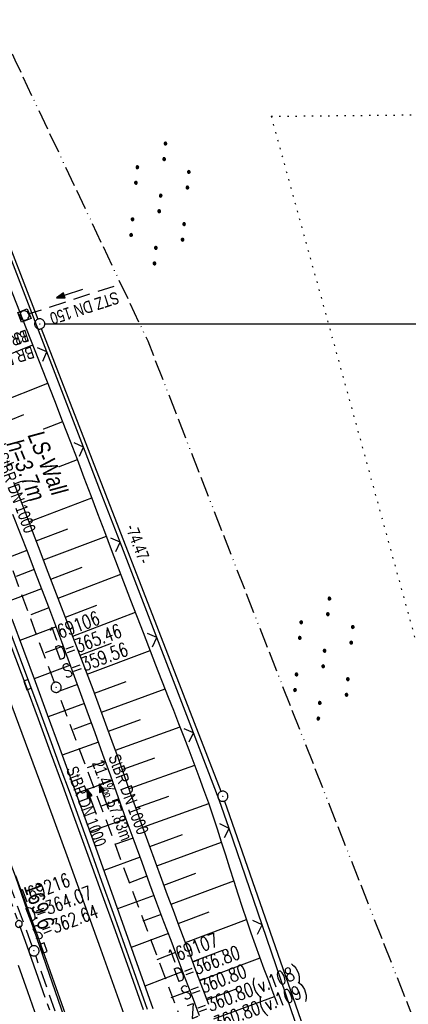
# Model space of a CAD drawing. Extents: x 509202 to 509841, y 456298 to 457260.
# Tile 24 of 56: x 509626 to 509683, y 456549 to 456694. Entities that reach past the tile are written whole.
import ezdxf

# ---------------------------------------------------------------- set-up
doc = ezdxf.new("R2010")
doc.units = 0
doc.header["$LTSCALE"] = 10
doc.header["$MEASUREMENT"] = 0
for name, pattern in [('ACAD_ISO13W100', [36, 12, -3, 12, -3, 0, -3, 0, -3]), ('ACHSE', [5.5, 4, -0.5, 0.5, -0.5]), ('LT00', [0]), ('PUNKTX2_STR', [0.6, 0.1, -0.5]), ('STRICHLINIE2', [0.375, 0.25, -0.125])]:
    doc.linetypes.add(name, pattern=pattern)
doc.layers.get('0').update_dxf_attribs({"linetype": 'LT00'})
for name, color, linetype in [('--EK_FBR', 1, 'LT00'), ('--EK_Halt-Pfeil', 4, 'LT00'), ('--EK_Haltung', 7, 'STRICHLINIE2'), ('--EK_Haltung-Text', 140, 'LT00'), ('--EK_Schacht-Text', 5, 'LT00'), ('--EL_DFK_AB_L', 21, 'LT00'), ('--EL_DFK_AB_P', 7, 'LT00'), ('--EL_Halt-Pfeil', 4, 'LT00'), ('--EL_Haltung', 182, 'STRICHLINIE2'), ('--EL_Haltung-Text', 182, 'LT00'), ('-AX-093', 35, 'ACHSE'), ('-ST-93-1', 250, 'LT00'), ('ABSTAND', 8, 'LT00'), ('DFK_AB_L', 21, 'LT00'), ('DFK_AB_P', 7, 'LT00'), ('DFK_KATASTER', 250, 'LT00'), ('DFK_NUTZUNG', 250, 'LT00'), ('DFK_NUTZUNGSGRENZE', 70, 'PUNKTX2_STR'), ('GASLTG', 250, 'ACAD_ISO13W100'), ('LS-WAND_TEXT', 11, 'Continuous'), ('V114_AFBR_BAB', 250, 'LT00'), ('V114_BOESCH', 250, 'LT00'), ('V114_BOSCHUNG', 250, 'LT00'), ('V114_H_BORD', 8, 'LT00'), ('V114_KA_MULD', 182, 'LT00'), ('V114_KA_PRUF', 182, 'LT00'), ('V114_LD_MARK', 250, 'LT00'), ('V114_RINNE', 182, 'LT00'), ('V114_SINKK', 182, 'LT00'), ('V114_ZAUN', 40, 'LT00')]:
    doc.layers.add(name, color=color, linetype=linetype)
doc.styles.add('Beschrift', font='ARIAL.TTF')
doc.styles.add('Haltungsbeschriftung', font='ARIAL.TTF', dxfattribs={"width": 0.75})
doc.styles.add('schachtbeschriftung', font='romans.shx', dxfattribs={"width": 0.75, "height": 2})
doc.styles.get("Standard").update_dxf_attribs({"font": 'ARIAL.TTF'})

# ---------------------------------------------------------------- blocks, each defined once
blk = doc.blocks.new('SYMB0003')
at = {"color": 0, "linetype": 'ByBlock'}
for p, q in [((-0.015712, 0), (0.010166, 0.012015)), ((0, -0.021257), (-0.015712, 0)), ((0.010166, 0.012015), (0, -0.021257))]:
    blk.add_line(p, q, dxfattribs=at)
for points in [[(-0.031395, 0.499013), (-0.093691, 0.491144), (-0.154509, 0.475528), (-0.21289, 0.452414), (-0.267913, 0.422164), (-0.318712, 0.385257), (-0.364484, 0.342274), (-0.404509, 0.293893), (-0.438154, 0.240877), (-0.464888, 0.184062), (-0.484292, 0.124345), (-0.496058, 0.062667), (-0.5, 0)], [(-0.5, 0), (-0.496058, -0.062667), (-0.484292, -0.124345), (-0.464888, -0.184062), (-0.438154, -0.240877), (-0.404509, -0.293893), (-0.364485, -0.342274), (-0.318712, -0.385257), (-0.267914, -0.422164), (-0.21289, -0.452414), (-0.154509, -0.475529), (-0.093691, -0.491144), (-0.031395, -0.499014), (0.031395, -0.499014)], [(0.5, 0), (0.496057, 0.062667), (0.484292, 0.124345), (0.464888, 0.184062), (0.438153, 0.240877), (0.404509, 0.293893), (0.364484, 0.342274), (0.318712, 0.385257), (0.267913, 0.422164), (0.21289, 0.452414), (0.154509, 0.475528), (0.093691, 0.491144), (0.031395, 0.499013), (-0.031395, 0.499013)], [(0.031395, -0.499014), (0.093691, -0.491144), (0.154509, -0.475529), (0.21289, -0.452414), (0.267914, -0.422164), (0.318712, -0.385257), (0.364485, -0.342274), (0.404509, -0.293893), (0.438154, -0.240877), (0.464889, -0.184062), (0.484292, -0.124345), (0.496058, -0.062667), (0.5, 0)]]:
    blk.add_lwpolyline(points, dxfattribs=at)
blk = doc.blocks.new('SYMB7110')
at = {"color": 0, "linetype": 'ByBlock'}
for p, q in [((-0.515, 0.392919), (-0.515, 0.367081)), ((-0.51, 0.362895), (-0.51, 0.397105)), ((-0.505, 0.399164), (-0.505, 0.360836)), ((-0.5, 0.360204), (-0.5, 0.399796)), ((-0.495, 0.399164), (-0.495, 0.360836)), ((-0.49, 0.362895), (-0.49, 0.397105)), ((-0.485, 0.392919), (-0.485, 0.367081)), ((-0.48, 0.379874), (-0.48, 0.380145)), ((-0.285, 0.392919), (-0.285, 0.367081)), ((-0.28, 0.362895), (-0.28, 0.397105)), ((-0.275, 0.399164), (-0.275, 0.360836)), ((-0.27, 0.360204), (-0.27, 0.399796)), ((-0.265, 0.399164), (-0.265, 0.360836)), ((-0.26, 0.362895), (-0.26, 0.397105)), ((-0.255, 0.392919), (-0.255, 0.367081)), ((-0.25, 0.379874), (-0.25, 0.380146)), ((0.255, 0.392919), (0.255, 0.367081)), ((0.26, 0.362895), (0.26, 0.397105)), ((0.265, 0.399164), (0.265, 0.360836)), ((0.27, 0.360204), (0.27, 0.399796)), ((0.275, 0.399164), (0.275, 0.360836)), ((0.28, 0.362895), (0.28, 0.397105)), ((0.285, 0.392919), (0.285, 0.367081)), ((0.29, 0.379874), (0.29, 0.380145)), ((0.485, 0.392919), (0.485, 0.367081)), ((0.49, 0.362895), (0.49, 0.397105)), ((0.495, 0.399164), (0.495, 0.360836)), ((0.5, 0.360204), (0.5, 0.399796)), ((0.505, 0.399164), (0.505, 0.360836)), ((0.51, 0.362895), (0.51, 0.397105)), ((0.515, 0.392919), (0.515, 0.367081)), ((0.52, 0.379874), (0.52, 0.380146)), ((-0.9, 0.012919), (-0.9, -0.012919)), ((-0.895, -0.017106), (-0.895, 0.017105)), ((-0.89, 0.019164), (-0.89, -0.019164)), ((-0.885, -0.019797), (-0.885, 0.019796)), ((-0.88, 0.019164), (-0.88, -0.019164)), ((-0.875, -0.017106), (-0.875, 0.017105)), ((-0.87, 0.012919), (-0.87, -0.012919)), ((-0.865, -0.000126), (-0.865, 0.000145)), ((-0.67, 0.012919), (-0.67, -0.012919)), ((-0.665, -0.017106), (-0.665, 0.017105)), ((-0.66, 0.019164), (-0.66, -0.019164)), ((-0.655, -0.019797), (-0.655, 0.019796)), ((-0.65, 0.019164), (-0.65, -0.019164)), ((-0.645, -0.017106), (-0.645, 0.017105)), ((-0.64, 0.012919), (-0.64, -0.012919)), ((-0.635, -0.000126), (-0.635, 0.000145)), ((-0.13, 0.012919), (-0.13, -0.012919)), ((-0.125, -0.017105), (-0.125, 0.017105)), ((-0.12, 0.019164), (-0.12, -0.019164)), ((-0.115, -0.019796), (-0.115, 0.019796)), ((-0.11, 0.019164), (-0.11, -0.019164)), ((-0.105, -0.017105), (-0.105, 0.017105)), ((-0.1, 0.012919), (-0.1, -0.012919)), ((-0.095, -0.000126), (-0.095, 0.000146)), ((0.1, 0.012919), (0.1, -0.012919)), ((0.105, -0.017105), (0.105, 0.017105)), ((0.11, 0.019164), (0.11, -0.019164)), ((0.115, -0.019796), (0.115, 0.019796)), ((0.12, 0.019164), (0.12, -0.019164)), ((0.125, -0.017105), (0.125, 0.017105)), ((0.13, 0.012919), (0.13, -0.012919)), ((0.135, -0.000126), (0.135, 0.000146)), ((0.64, 0.012919), (0.64, -0.012919)), ((0.645, -0.017105), (0.645, 0.017105)), ((0.65, 0.019164), (0.65, -0.019164)), ((0.655, -0.019796), (0.655, 0.019796)), ((0.66, 0.019164), (0.66, -0.019164)), ((0.665, -0.017105), (0.665, 0.017105)), ((0.67, 0.012919), (0.67, -0.012919)), ((0.675, -0.000126), (0.675, 0.000146)), ((0.87, 0.012919), (0.87, -0.012919)), ((0.875, -0.017105), (0.875, 0.017105)), ((0.88, 0.019164), (0.88, -0.019164)), ((0.885, -0.019796), (0.885, 0.019796)), ((0.89, 0.019164), (0.89, -0.019164)), ((0.895, -0.017105), (0.895, 0.017105)), ((0.9, 0.012919), (0.9, -0.012919)), ((0.905, -0.000126), (0.905, 0.000146)), ((-0.515, -0.367081), (-0.515, -0.392919)), ((-0.51, -0.397105), (-0.51, -0.362895)), ((-0.505, -0.360836), (-0.505, -0.399164)), ((-0.5, -0.399796), (-0.5, -0.360204)), ((-0.495, -0.360836), (-0.495, -0.399164)), ((-0.49, -0.397106), (-0.49, -0.362895)), ((-0.485, -0.367081), (-0.485, -0.392919)), ((-0.48, -0.380126), (-0.48, -0.379855)), ((-0.285, -0.367081), (-0.285, -0.392919)), ((-0.28, -0.397105), (-0.28, -0.362895)), ((-0.275, -0.360836), (-0.275, -0.399164)), ((-0.27, -0.399796), (-0.27, -0.360204)), ((-0.265, -0.360836), (-0.265, -0.399164)), ((-0.26, -0.397105), (-0.26, -0.362895)), ((-0.255, -0.367081), (-0.255, -0.392919)), ((-0.25, -0.380126), (-0.25, -0.379855)), ((0.255, -0.367081), (0.255, -0.392919)), ((0.26, -0.397105), (0.26, -0.362895)), ((0.265, -0.360836), (0.265, -0.399164)), ((0.27, -0.399796), (0.27, -0.360204)), ((0.275, -0.360836), (0.275, -0.399164)), ((0.28, -0.397105), (0.28, -0.362895)), ((0.285, -0.367081), (0.285, -0.392919)), ((0.29, -0.380126), (0.29, -0.379855)), ((0.485, -0.367081), (0.485, -0.392919)), ((0.49, -0.397105), (0.49, -0.362895)), ((0.495, -0.360836), (0.495, -0.399164)), ((0.5, -0.399796), (0.5, -0.360204)), ((0.505, -0.360836), (0.505, -0.399164)), ((0.51, -0.397105), (0.51, -0.362895)), ((0.515, -0.367081), (0.515, -0.392919)), ((0.52, -0.380126), (0.52, -0.379855))]:
    blk.add_line(p, q, dxfattribs=at)
for points in [[(-0.48, 0.38), (-0.481981, 0.388678), (-0.48753, 0.395637), (-0.49555, 0.399499), (-0.50445, 0.399499), (-0.51247, 0.395637), (-0.518019, 0.388678), (-0.52, 0.38), (-0.518019, 0.371322), (-0.51247, 0.364363), (-0.50445, 0.360501), (-0.49555, 0.360501), (-0.48753, 0.364363), (-0.481981, 0.371322), (-0.48, 0.38)], [(-0.25, 0.38), (-0.251981, 0.388678), (-0.25753, 0.395637), (-0.26555, 0.399499), (-0.27445, 0.399499), (-0.28247, 0.395637), (-0.288019, 0.388678), (-0.29, 0.38), (-0.288019, 0.371322), (-0.28247, 0.364363), (-0.27445, 0.360501), (-0.26555, 0.360501), (-0.25753, 0.364363), (-0.251981, 0.371322), (-0.25, 0.38)], [(0.29, 0.38), (0.288019, 0.388678), (0.28247, 0.395637), (0.27445, 0.399499), (0.26555, 0.399499), (0.25753, 0.395637), (0.251981, 0.388678), (0.25, 0.38), (0.251981, 0.371322), (0.25753, 0.364363), (0.26555, 0.360501), (0.27445, 0.360501), (0.28247, 0.364363), (0.288019, 0.371322), (0.29, 0.38)], [(0.52, 0.38), (0.518019, 0.388678), (0.51247, 0.395637), (0.50445, 0.399499), (0.495549, 0.399499), (0.48753, 0.395637), (0.481981, 0.388678), (0.48, 0.38), (0.481981, 0.371322), (0.48753, 0.364363), (0.495549, 0.360501), (0.50445, 0.360501), (0.51247, 0.364363), (0.518019, 0.371322), (0.52, 0.38)], [(-0.865, 0), (-0.866981, 0.008678), (-0.87253, 0.015637), (-0.88055, 0.019498), (-0.88945, 0.019498), (-0.89747, 0.015637), (-0.903019, 0.008678), (-0.905, 0)], [(-0.905, 0), (-0.903019, -0.008678), (-0.89747, -0.015637), (-0.88945, -0.019499), (-0.88055, -0.019499), (-0.87253, -0.015637), (-0.866981, -0.008678), (-0.865, 0)], [(-0.635, 0), (-0.636981, 0.008678), (-0.64253, 0.015637), (-0.65055, 0.019498), (-0.65945, 0.019498), (-0.66747, 0.015637), (-0.673019, 0.008678), (-0.675, 0)], [(-0.675, 0), (-0.673019, -0.008678), (-0.66747, -0.015637), (-0.65945, -0.019499), (-0.65055, -0.019499), (-0.64253, -0.015637), (-0.636981, -0.008678), (-0.635, 0)], [(-0.095, 0), (-0.096981, 0.008678), (-0.10253, 0.015637), (-0.11055, 0.019499), (-0.11945, 0.019499), (-0.12747, 0.015637), (-0.133019, 0.008678), (-0.135, 0)], [(-0.135, 0), (-0.133019, -0.008678), (-0.12747, -0.015637), (-0.11945, -0.019499), (-0.11055, -0.019499), (-0.10253, -0.015637), (-0.096981, -0.008678), (-0.095, 0)], [(0.135, 0), (0.133019, 0.008678), (0.12747, 0.015637), (0.11945, 0.019499), (0.11055, 0.019499), (0.10253, 0.015637), (0.096981, 0.008678), (0.095, 0)], [(0.095, 0), (0.096981, -0.008678), (0.10253, -0.015637), (0.11055, -0.019499), (0.11945, -0.019499), (0.12747, -0.015637), (0.133019, -0.008678), (0.135, 0)], [(0.675, 0), (0.673019, 0.008678), (0.66747, 0.015637), (0.65945, 0.019499), (0.65055, 0.019499), (0.64253, 0.015637), (0.636981, 0.008678), (0.635, 0)], [(0.635, 0), (0.636981, -0.008678), (0.64253, -0.015637), (0.65055, -0.019499), (0.65945, -0.019499), (0.66747, -0.015637), (0.673019, -0.008678), (0.675, 0)], [(0.905, 0), (0.903019, 0.008678), (0.89747, 0.015637), (0.88945, 0.019499), (0.88055, 0.019499), (0.87253, 0.015637), (0.866981, 0.008678), (0.865, 0)], [(0.865, 0), (0.866981, -0.008678), (0.87253, -0.015637), (0.88055, -0.019499), (0.88945, -0.019499), (0.89747, -0.015637), (0.903019, -0.008678), (0.905, 0)], [(-0.48, -0.38), (-0.481981, -0.371322), (-0.48753, -0.364363), (-0.49555, -0.360501), (-0.50445, -0.360501), (-0.51247, -0.364363), (-0.518019, -0.371322), (-0.52, -0.38), (-0.518019, -0.388678), (-0.51247, -0.395637), (-0.50445, -0.399499), (-0.49555, -0.399499), (-0.48753, -0.395637), (-0.481981, -0.388678), (-0.48, -0.38)], [(-0.25, -0.38), (-0.251981, -0.371322), (-0.25753, -0.364363), (-0.26555, -0.360501), (-0.27445, -0.360501), (-0.28247, -0.364363), (-0.288019, -0.371322), (-0.29, -0.38), (-0.288019, -0.388678), (-0.28247, -0.395637), (-0.27445, -0.399499), (-0.26555, -0.399499), (-0.25753, -0.395637), (-0.251981, -0.388678), (-0.25, -0.38)], [(0.29, -0.38), (0.288019, -0.371322), (0.28247, -0.364363), (0.27445, -0.360501), (0.26555, -0.360501), (0.25753, -0.364363), (0.251981, -0.371322), (0.25, -0.38), (0.251981, -0.388678), (0.25753, -0.395637), (0.26555, -0.399499), (0.27445, -0.399499), (0.28247, -0.395637), (0.288019, -0.388678), (0.29, -0.38)], [(0.52, -0.38), (0.518019, -0.371322), (0.51247, -0.364363), (0.50445, -0.360501), (0.495549, -0.360501), (0.48753, -0.364363), (0.481981, -0.371322), (0.48, -0.38), (0.481981, -0.388678), (0.48753, -0.395637), (0.495549, -0.399499), (0.50445, -0.399499), (0.51247, -0.395637), (0.518019, -0.388678), (0.52, -0.38)]]:
    blk.add_lwpolyline(points, dxfattribs=at)
blk = doc.blocks.new('SYMB0652')
at = {"color": 0, "linetype": 'ByBlock'}
blk.add_lwpolyline([(-0.15, -0.075), (0.15, -0.075), (0.15, 0.075), (-0.15, 0.075), (-0.15, -0.075)], dxfattribs=at)
blk = doc.blocks.new('SYMB1210')
at = {"color": 0, "linetype": 'ByBlock'}
blk.add_line((0.018815, -0.179014), (0.055623, -0.17119), dxfattribs=at)
for points in [[(-0.2, -0.2), (-0.2, 0.2), (0.2, 0.2), (0.2, -0.2), (-0.2, -0.2)], [(0.018815, 0.179014), (-0.018815, 0.179014), (-0.055623, 0.17119), (-0.09, 0.155885), (-0.120444, 0.133766), (-0.145623, 0.105801), (-0.164438, 0.073213), (-0.176067, 0.037424), (-0.18, 0)], [(-0.18, 0), (-0.176067, -0.037424), (-0.164438, -0.073213), (-0.145623, -0.105801), (-0.120444, -0.133766), (-0.09, -0.155885), (-0.055623, -0.17119), (-0.018815, -0.179014), (0.018815, -0.179014)], [(0.18, 0), (0.176067, 0.037424), (0.164438, 0.073213), (0.145623, 0.105801), (0.120444, 0.133766), (0.09, 0.155885), (0.055623, 0.17119), (0.018815, 0.179014)], [(0.055623, -0.17119), (0.09, -0.155885), (0.120444, -0.133766), (0.145623, -0.105801), (0.164438, -0.073213), (0.176067, -0.037424), (0.18, 0)]]:
    blk.add_lwpolyline(points, dxfattribs=at)
blk = doc.blocks.new('SYMB0024')
at = {"color": 0, "linetype": 'ByBlock'}
for p, q in [((-0.5, 0.5), (0, 0)), ((0, 0), (0.5, 0.5))]:
    blk.add_line(p, q, dxfattribs=at)
blk = doc.blocks.new('SYMB0070')
at = {"color": 0, "linetype": 'ByBlock'}
for p, q in [((-0.5, 0), (0.2, 0)), ((0.5, 0), (0.2, 0.1)), ((0.2, 0.1), (0.2, 0)), ((0.468, 0), (0.21, 0.086)), ((0.21, 0.086), (0.21, -0.086)), ((0.21, -0.086), (0.468, 0)), ((0.22, -0.072), (0.437, 0)), ((0.23, -0.058), (0.405, 0)), ((0.24, -0.045), (0.374, 0)), ((0.342, 0), (0.25, 0.031)), ((0.25, 0.031), (0.25, -0.031)), ((0.25, -0.031), (0.342, 0)), ((0.26, -0.017), (0.31, 0)), ((0.27, -0.003), (0.279, 0))]:
    blk.add_line(p, q, dxfattribs=at)
for points in [[(0.2, 0), (0.2, -0.1), (0.5, 0)], [(0.437, 0), (0.22, 0.072), (0.22, -0.072)], [(0.405, 0), (0.23, 0.058), (0.23, -0.058)], [(0.374, 0), (0.24, 0.045), (0.24, -0.045)], [(0.31, 0), (0.26, 0.017), (0.26, -0.017)], [(0.279, 0), (0.27, 0.003), (0.27, -0.003)]]:
    blk.add_lwpolyline(points, dxfattribs=at)
blk = doc.blocks.new('SYMB2')
at = {"color": 0, "linetype": 'ByBlock', "flags": 128}
for points in [[(-0.031395, 0.499013), (-0.093691, 0.491144), (-0.154509, 0.475528), (-0.21289, 0.452414), (-0.267913, 0.422164), (-0.318712, 0.385257), (-0.364484, 0.342274), (-0.404509, 0.293893), (-0.438154, 0.240877), (-0.464888, 0.184062), (-0.484292, 0.124345), (-0.496058, 0.062667), (-0.5, 0)], [(-0.5, 0), (-0.496058, -0.062667), (-0.484292, -0.124345), (-0.464888, -0.184062), (-0.438154, -0.240877), (-0.404509, -0.293893), (-0.364485, -0.342274), (-0.318712, -0.385257), (-0.267914, -0.422164), (-0.21289, -0.452414), (-0.154509, -0.475529), (-0.093691, -0.491144), (-0.031395, -0.499014), (0.031395, -0.499014)], [(0.5, 0), (0.496057, 0.062667), (0.484292, 0.124345), (0.464888, 0.184062), (0.438153, 0.240877), (0.404509, 0.293893), (0.364484, 0.342274), (0.318712, 0.385257), (0.267913, 0.422164), (0.21289, 0.452414), (0.154509, 0.475528), (0.093691, 0.491144), (0.031395, 0.499013), (-0.031395, 0.499013)], [(0.031395, -0.499014), (0.093691, -0.491144), (0.154509, -0.475529), (0.21289, -0.452414), (0.267914, -0.422164), (0.318712, -0.385257), (0.364485, -0.342274), (0.404509, -0.293893), (0.438154, -0.240877), (0.464889, -0.184062), (0.484292, -0.124345), (0.496058, -0.062667), (0.5, 0)]]:
    blk.add_lwpolyline(points, dxfattribs=at)

msp = doc.modelspace()

# ---------------------------------------------------------------- linework, layer by layer
at = {"layer": '--EK_FBR', "color": 2}
for points in [[(509625.17, 456568.28), (509626.87, 456563.57), (509628.56, 456558.86), (509630.23, 456554.15), (509631.9, 456549.44), (509633.56, 456544.72)], [(509625.52, 456555.09), (509626.9, 456551.19), (509628.28, 456547.29)]]:
    msp.add_lwpolyline(points, dxfattribs=at)
at = {"layer": '--EK_Haltung', "color": 81}
msp.add_line((509639.62, 456654.86), (509627.17, 456650.81), dxfattribs=at)
at = {"layer": '--EK_Haltung'}
for p, q in [((509651.22, 456542.49), (509631.39, 456595.21)), ((509627.62, 456557.89), (509614.41, 456593.79)), ((509640.84, 456519.98), (509628.12, 456556.48))]:
    msp.add_line(p, q, dxfattribs=at)
at = {"layer": '--EL_DFK_AB_L'}
for p, q in [((509609.75, 456698.24), (509628.44, 456650.04)), ((509655.36, 456580.61), (509628.98, 456648.64)), ((509655.88, 456579.2), (509696.33, 456462.97))]:
    msp.add_line(p, q, dxfattribs=at)
at = {"layer": '--EL_Haltung'}
for p, q in [((509639.62, 456654.86), (509627.17, 456650.81)), ((509651.22, 456542.49), (509631.39, 456595.21)), ((509627.62, 456557.89), (509614.41, 456593.79)), ((509640.84, 456519.98), (509628.12, 456556.48))]:
    msp.add_line(p, q, dxfattribs=at)
at = {"layer": '-AX-093', "ltscale": 0.2}
msp.add_lwpolyline([(509568.96, 456704.97), (509574.48, 456691.93), (509579.95, 456678.87), (509585.34, 456665.77), (509590.68, 456652.65), (509595.94, 456639.51), (509601.14, 456626.33), (509606.27, 456613.13), (509611.32, 456599.9), (509612.12, 456597.8), (509617.09, 456584.54), (509621.98, 456571.25), (509626.8, 456557.93), (509631.55, 456544.58), (509636.21, 456531.21), (509640.81, 456517.82), (509645.32, 456504.4), (509649.76, 456490.95), (509654.13, 456477.48), (509658.42, 456463.98), (509662.63, 456450.46), (509666.76, 456436.91), (509670.82, 456423.34)], dxfattribs=at)
at = {"layer": 'DFK_AB_L'}
for p, q in [((509609.75, 456698.24), (509628.44, 456650.04)), ((509655.36, 456580.61), (509628.98, 456648.64)), ((509655.88, 456579.2), (509696.33, 456462.97))]:
    msp.add_line(p, q, dxfattribs=at)
at = {"layer": 'DFK_KATASTER'}
msp.add_line((509629.46, 456649.34), (509736.55, 456649.34), dxfattribs=at)
at = {"layer": 'DFK_NUTZUNGSGRENZE', "ltscale": 0.2}
for q in [(509722.63, 456680.48), (509708.43, 456513.97)]:
    msp.add_line((509662.73, 456679.86), q, dxfattribs=at)
at = {"layer": 'GASLTG', "ltscale": 0.025, "flags": 128}
msp.add_lwpolyline([(509829.05, 456410.08), (509807.3, 456412.05), (509789.98, 456413.81), (509774.82, 456419.17), (509766.39, 456422.23), (509738.9, 456433.05), (509727.44, 456437.39), (509716.4, 456441.38), (509714.46, 456442.49), (509712.52, 456444.06), (509711.69, 456445.17), (509710.39, 456447.29), (509710.12, 456447.84), (509707.43, 456463.2), (509703.17, 456486.62), (509700.03, 456503.74), (509695.3, 456517.63), (509660.74, 456605.49), (509644.63, 456646.79), (509625.11, 456688.1), (509611.58, 456717.09), (509598.91, 456743.71), (509583.86, 456775.73), (509577.78, 456788.27), (509575.75, 456792.15), (509573.39, 456796.12), (509571.87, 456798.39), (509568.66, 456802.78), (509566.12, 456805.31), (509562.02, 456810.49), (509557.86, 456814.29), (509554.89, 456815.36), (509551.68, 456816.19), (509546.33, 456814.89), (509541.7, 456813.11), (509537.06, 456811.44), (509532.54, 456809.66), (509521.11, 456805.73), (509506.62, 456800.5), (509498.77, 456797.65), (509491.41, 456795.04), (509485.35, 456793.31), (509463.97, 456803.44), (509456.34, 456807.11), (509424.84, 456821.9), (509379.51, 456843.53), (509347.48, 456858.14), (509325.98, 456868.7), (509323.62, 456869.85)], dxfattribs=at)
at = {"layer": 'V114_AFBR_BAB', "color": 0}
for points in [[(509625.17, 456568.28), (509626.87, 456563.57), (509628.56, 456558.86), (509630.23, 456554.15), (509631.9, 456549.44), (509633.56, 456544.72)], [(509625.52, 456555.09), (509626.9, 456551.19), (509628.28, 456547.29)]]:
    msp.add_lwpolyline(points, dxfattribs=at)
at = {"layer": 'V114_BOESCH'}
for points in [[(509663.69, 456549.25), (509663.04, 456551), (509662.38, 456552.75), (509661.72, 456554.5), (509661.07, 456556.25), (509660.43, 456558.01), (509659.81, 456559.77), (509659.16, 456561.67), (509658.52, 456563.57), (509657.9, 456565.49), (509657.28, 456567.4), (509656.67, 456569.32), (509656.06, 456571.23), (509655.45, 456573.15), (509654.83, 456575.06), (509654.19, 456576.97), (509653.55, 456578.87), (509652.85, 456580.83), (509652.14, 456582.78), (509651.42, 456584.73), (509650.68, 456586.67), (509649.93, 456588.61), (509649.18, 456590.55), (509648.42, 456592.49), (509647.66, 456594.42), (509645.8, 456599.17), (509643.95, 456603.93), (509642.11, 456608.69), (509640.29, 456613.45), (509639.28, 456616.11), (509638.28, 456618.77), (509637.27, 456621.42), (509636.27, 456624.08), (509635.26, 456626.74), (509634.25, 456629.39), (509633.23, 456632.05), (509632.08, 456635.04), (509630.92, 456638.03), (509629.75, 456641.02), (509628.58, 456644.01), (509627.41, 456646.99), (509626.24, 456649.98), (509624.38, 456654.74)], [(509653.55, 456549.3), (509652.7, 456551.6), (509651.83, 456553.9), (509650.97, 456556.2), (509650.1, 456558.5), (509649.23, 456560.79), (509648.36, 456563.09), (509647.5, 456565.39), (509646.64, 456567.69), (509645.72, 456570.22), (509644.8, 456572.75), (509643.89, 456575.29), (509642.98, 456577.83), (509642.08, 456580.37), (509641.18, 456582.91), (509640.27, 456585.45), (509639.36, 456587.98), (509638.44, 456590.52), (509637.51, 456593.05), (509636.56, 456595.6), (509635.6, 456598.16), (509634.63, 456600.71), (509633.65, 456603.25), (509632.67, 456605.8), (509631.69, 456608.34), (509630.71, 456610.89), (509629.73, 456613.44), (509628.76, 456615.96), (509627.81, 456618.48), (509626.85, 456621), (509625.89, 456623.52), (509624.93, 456626.04)], [(509652.19, 456547.64), (509651.15, 456550.4), (509650.11, 456553.16), (509649.06, 456555.92), (509648.02, 456558.69), (509646.98, 456561.45), (509645.94, 456564.21), (509644.91, 456566.98), (509643.75, 456570.15), (509642.59, 456573.33), (509641.44, 456576.51), (509640.3, 456579.69), (509639.15, 456582.87), (509638.01, 456586.05), (509636.86, 456589.23), (509635.71, 456592.41), (509633.84, 456597.51), (509631.95, 456602.6), (509630.04, 456607.68), (509628.1, 456612.75), (509626.99, 456615.62), (509625.87, 456618.48), (509624.75, 456621.34)], [(509624.59, 456605.99), (509626.32, 456601.39), (509628.04, 456596.77), (509629.83, 456591.91), (509631.61, 456587.04), (509633.39, 456582.17), (509635.15, 456577.29), (509636.9, 456572.41), (509639.02, 456566.5), (509641.13, 456560.58), (509643.23, 456554.65), (509645.33, 456548.73)]]:
    msp.add_lwpolyline(points, dxfattribs=at)
at = {"layer": 'V114_BOSCHUNG'}
for p, q in [((509618.42, 456642.47), (509627.69, 456646.28)), ((509620.66, 456636.95), (509629.89, 456640.65)), ((509621.76, 456634.19), (509626.38, 456636.01)), ((509622.85, 456631.42), (509632.09, 456635.02)), ((509623.93, 456628.63), (509628.55, 456630.42)), ((509625, 456625.84), (509634.25, 456629.39)), ((509626.07, 456623.05), (509630.69, 456624.82)), ((509627.13, 456620.26), (509636.39, 456623.76)), ((509628.19, 456617.46), (509632.82, 456619.21)), ((509629.27, 456614.64), (509638.51, 456618.16)), ((509626.83, 456616.03), (509621.54, 456613.99)), ((509627.91, 456613.22), (509625.26, 456612.21)), ((509630.34, 456611.83), (509634.95, 456613.6)), ((509631.43, 456609.02), (509640.63, 456612.57)), ((509628.99, 456610.42), (509623.68, 456608.39)), ((509630.06, 456607.62), (509627.4, 456606.6)), ((509632.51, 456606.22), (509637.1, 456607.99)), ((509633.58, 456603.43), (509642.78, 456606.96)), ((509631.12, 456604.8), (509625.79, 456602.79)), ((509632.18, 456601.99), (509629.51, 456600.99)), ((509634.65, 456600.64), (509639.26, 456602.4)), ((509635.71, 456597.85), (509644.96, 456601.34)), ((509633.23, 456599.16), (509627.88, 456597.19)), ((509634.27, 456596.35), (509631.6, 456595.36)), ((509636.77, 456595.05), (509641.41, 456596.79)), ((509637.8, 456592.26), (509647.15, 456595.72)), ((509635.3, 456593.52), (509629.96, 456591.57)), ((509638.82, 456589.47), (509643.54, 456591.19)), ((509636.33, 456590.69), (509633.66, 456589.73)), ((509639.84, 456586.66), (509649.36, 456590.09)), ((509637.36, 456587.86), (509632.01, 456585.95)), ((509640.84, 456583.85), (509645.64, 456585.57)), ((509638.37, 456585.04), (509635.7, 456584.09)), ((509641.84, 456581.03), (509651.52, 456584.47)), ((509639.39, 456582.22), (509634.06, 456580.31)), ((509642.85, 456578.21), (509647.7, 456579.93)), ((509640.4, 456579.39), (509637.74, 456578.44)), ((509643.86, 456575.37), (509653.56, 456578.84)), ((509641.42, 456576.57), (509636.09, 456574.67)), ((509642.43, 456573.76), (509639.77, 456572.8)), ((509644.88, 456572.53), (509649.7, 456574.27)), ((509645.91, 456569.7), (509655.44, 456573.17)), ((509643.46, 456570.95), (509638.12, 456569)), ((509644.48, 456568.14), (509641.81, 456567.15)), ((509646.95, 456566.86), (509651.65, 456568.6)), ((509648.01, 456564.03), (509657.25, 456567.49)), ((509645.53, 456565.33), (509640.14, 456563.34)), ((509646.57, 456562.53), (509643.86, 456561.52)), ((509649.07, 456561.21), (509653.62, 456562.93)), ((509650.13, 456558.4), (509659.11, 456561.8)), ((509647.62, 456559.73), (509642.16, 456557.67)), ((509648.68, 456556.93), (509645.92, 456555.88)), ((509651.2, 456555.6), (509655.64, 456557.28)), ((509652.25, 456552.8), (509661.12, 456556.13)), ((509649.74, 456554.13), (509644.17, 456552)), ((509650.8, 456551.31), (509647.98, 456550.25)), ((509653.29, 456550), (509657.73, 456551.65)), ((509654.32, 456547.21), (509663.23, 456550.47))]:
    msp.add_line(p, q, dxfattribs=at)
at = {"layer": 'V114_H_BORD'}
msp.add_lwpolyline([(509406.48, 457048.48), (509426.14, 457010.04), (509460.26, 456942.39), (509493.34, 456875.06), (509525.99, 456805.99), (509557.46, 456736.19), (509597.61, 456640.28), (509625.08, 456568.22), (509649.46, 456497.8), (509671.92, 456426.44), (509692.11, 456354.34), (509693.37, 456349.44)], dxfattribs=at)
at = {"layer": 'V114_LD_MARK'}
msp.add_lwpolyline([(509580.6, 456703.27), (509585.64, 456691.28), (509590.63, 456679.27), (509595.57, 456667.24), (509599.45, 456657.69), (509603.29, 456648.14), (509607.1, 456638.57), (509610.87, 456628.98), (509614.6, 456619.39), (509618.3, 456609.77), (509621.96, 456600.15), (509625.59, 456590.51), (509629.17, 456580.85), (509632.72, 456571.18), (509637.66, 456557.48), (509642.53, 456543.74)], dxfattribs=at)
at = {"layer": 'V114_RINNE'}
for points in [[(509644.56, 456548.55), (509642.9, 456553.26), (509641.22, 456557.97), (509639.54, 456562.68), (509637.85, 456567.38), (509636.16, 456572.09), (509634.69, 456576.14), (509633.22, 456580.2), (509631.74, 456584.25), (509630.26, 456588.3), (509628.77, 456592.34), (509627.27, 456596.39), (509624.36, 456604.14)], [(509624.47, 456602.01), (509626.66, 456596.18), (509628.47, 456591.31), (509630.27, 456586.43), (509632.06, 456581.55), (509633.84, 456576.66), (509635.61, 456571.77), (509637.7, 456565.97), (509639.78, 456560.17), (509641.85, 456554.37), (509643.9, 456548.56)]]:
    msp.add_lwpolyline(points, dxfattribs=at)
at = {"layer": 'V114_ZAUN'}
for p, q in [((509629.76, 456645.24), (509624.38, 456659.24)), ((509635.14, 456631.24), (509629.76, 456645.24)), ((509645.91, 456603.24), (509640.52, 456617.24)), ((509651.3, 456589.24), (509645.91, 456603.24)), ((509661.39, 456560.99), (509656.54, 456575.18)), ((509666.25, 456546.8), (509661.39, 456560.99))]:
    msp.add_line(p, q, dxfattribs=at)
for points in [[(509640.52, 456617.24), (509637.79, 456624.33), (509635.14, 456631.24)], [(509656.54, 456575.18), (509655.1, 456579.38), (509651.3, 456589.24)]]:
    msp.add_lwpolyline(points, dxfattribs=at)

# ---------------------------------------------------------------- block references
at = {"layer": '--EK_Halt-Pfeil', "yscale": 4, "zscale": 4}
for p, xscale, rotation in [((509633.09, 456653.79), 3.999999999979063, 197.9879000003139), ((509636.35, 456579.11), 3.999999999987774, 110.6134799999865)]:
    msp.add_blockref('SYMB0070', p, dxfattribs=dict(at, xscale=xscale, rotation=rotation))
at = {"layer": '--EL_DFK_AB_P', "xscale": 1.500000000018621, "yscale": 1.5, "zscale": 1.5, "rotation": 264.7377099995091}
for p in [(509628.71, 456649.34), (509655.63, 456579.91)]:
    msp.add_blockref('SYMB0003', p, dxfattribs=at)
at = {"layer": '--EL_Halt-Pfeil', "yscale": 4, "zscale": 4}
for p, xscale, rotation in [((509633.09, 456653.79), 3.999999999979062, 197.9879000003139), ((509638.15, 456579.85), 3.999999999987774, 110.6134799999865)]:
    msp.add_blockref('SYMB0070', p, dxfattribs=dict(at, xscale=xscale, rotation=rotation))
at = {"layer": '-ST-93-1', "rotation": 274.1956499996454}
msp.add_blockref('SYMB2', (509625.65, 456561.13), dxfattribs=at)
at = {"layer": 'DFK_AB_P', "xscale": 1.500000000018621, "yscale": 1.5, "zscale": 1.5, "rotation": 264.7377099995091}
for p in [(509628.71, 456649.34), (509655.63, 456579.91)]:
    msp.add_blockref('SYMB0003', p, dxfattribs=at)
at = {"layer": 'DFK_NUTZUNG', "xscale": 9.999999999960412, "yscale": 10, "zscale": 10, "rotation": 264.7377000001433}
for p in [(509646.39, 456667.05), (509670.48, 456600.15)]:
    msp.add_blockref('SYMB7110', p, dxfattribs=at)
at = {"layer": 'V114_KA_MULD', "xscale": 3.800000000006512, "yscale": 3.79999999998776, "zscale": 3.8, "rotation": 291.3750132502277}
msp.add_blockref('SYMB1210', (509626.46, 456650.58), dxfattribs=at)
at = {"layer": 'V114_KA_PRUF', "xscale": 1.499999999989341, "yscale": 1.5, "zscale": 1.5, "rotation": 294.0840000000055}
for p in [(509631.12, 456595.92), (509627.87, 456557.19)]:
    msp.add_blockref('SYMB0003', p, dxfattribs=at)
at = {"layer": 'V114_SINKK', "zscale": 4.5}
for p, xscale, yscale, rotation in [((509626.92, 456596.31), 4.500000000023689, 4.500000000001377, 290.3965790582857), ((509629.25, 456557.61), 4.500000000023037, 4.50000000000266, 289.589096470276)]:
    msp.add_blockref('SYMB0652', p, dxfattribs=dict(at, xscale=xscale, yscale=yscale, rotation=rotation))
at = {"layer": 'V114_ZAUN', "yscale": 2.099999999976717, "zscale": 2.1}
for p, xscale, rotation in [((509629.76, 456645.24), 2.100000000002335, 111.0155199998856), ((509635.14, 456631.24), 2.100000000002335, 111.0155199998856), ((509640.52, 456617.24), 2.100000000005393, 111.0576199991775), ((509645.91, 456603.24), 2.100000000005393, 111.0576199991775), ((509651.3, 456589.24), 2.100000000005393, 111.0576199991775), ((509656.54, 456575.18), 2.100000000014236, 108.8908399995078), ((509661.39, 456560.99), 2.100000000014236, 108.8908399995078)]:
    msp.add_blockref('SYMB0024', p, dxfattribs=dict(at, xscale=xscale, rotation=rotation))

# ---------------------------------------------------------------- texts
at = {"layer": '--EK_Haltung-Text', "style": 'Haltungsbeschriftung', "width": 0.75}
for s, rotation, p in [('STZ DN 150', -162.0121, (509640.01, 456654.14)), ('13.0‰ 14.59m', -162.0121, (509626.73, 456648.55)), ('BR DN 400', -162.0121, (509627.52, 456646.11)), ('StBR DN 1000', -69.3865, (509638.76, 456585.68)), ('21.4‰ 57.83m', -69.3865, (509636.36, 456584.78))]:
    msp.add_text(s, height=1.8, rotation=rotation, dxfattribs=at).set_placement(p)
at = {"layer": '--EK_Schacht-Text', "style": 'schachtbeschriftung', "width": 0.75}
for s, rotation, p in [('169106', 20.2818, (509630.51, 456602.63)), ('D=365.46', 20.2818, (509631.5, 456599.93)), ('S=359.56', 20.2818, (509632.5, 456597.23)), ('169216', 20.1895, (509626.14, 456564.14)), ('D=364.07', 20.1895, (509627.14, 456561.43)), ('S=362.64', 20.1895, (509628.13, 456558.73)), ('169107', 20.6135, (509647.92, 456555.27)), ('D=366.80', 20.6135, (509648.93, 456552.58)), ('S=360.80', 20.6135, (509649.95, 456549.88)), ('Z=360.80(v.108)', 20.6135, (509650.96, 456547.19)), ('Z=360.80(v.109)', 20.6135, (509651.98, 456544.49))]:
    msp.add_text(s, height=2, rotation=rotation, dxfattribs=at).set_placement(p)
at = {"layer": '--EL_Haltung-Text', "style": 'Haltungsbeschriftung', "width": 0.75}
for s, rotation, p in [('STZ DN 150', -162.0121, (509640.01, 456654.14)), ('BR DN 400', -162.0121, (509626.73, 456648.55)), ('StBR DN 1000', -69.3865, (509632.54, 456583.89))]:
    msp.add_text(s, height=1.8, rotation=rotation, dxfattribs=at).set_placement(p)
at = {"layer": '-ST-93-1', "style": 'Beschrift', "width": 0.8}
msp.add_text('  169.6', height=2.5, rotation=-70.1926, dxfattribs=at).set_placement((509625.78, 456568.14))
at = {"layer": 'ABSTAND', "width": 0.75}
msp.add_text(' -74.47-', height=1.8, rotation=-68.8067, dxfattribs=at).set_placement((509641.08, 456619.96))

# ---------------------------------------------------------------- next in the draw order: texts
at = {"layer": 'LS-WAND_TEXT', "insert": (509623.72, 456631.81), "char_height": 2.5, "attachment_point": 7, "rotation": 292.084, "line_spacing_factor": 0.8, "style": 'Beschrift', "bg_fill": 3, "box_fill_scale": 1, "bg_fill_color": 256, "bg_fill_transparency": 7190816}
msp.add_mtext('{\\Q7;\\W0.8;LS-Wall\\Ph=3.7m}', dxfattribs=at)

# ---------------------------------------------------------------- next in the draw order: linework, layer by layer
at = {"layer": '--EK_Haltung'}
msp.add_line((509630.86, 456596.62), (509612.84, 456645.37), dxfattribs=at)
at = {"layer": '--EL_Haltung'}
msp.add_line((509630.86, 456596.62), (509612.84, 456645.37), dxfattribs=at)

# ---------------------------------------------------------------- next in the draw order: texts
at = {"layer": '--EK_Haltung-Text', "style": 'Haltungsbeschriftung', "width": 0.75}
msp.add_text('StBR DN 1000', height=1.8, rotation=-69.7182, dxfattribs=at).set_placement((509622.23, 456630.02))

doc.saveas('drawing.dxf')
